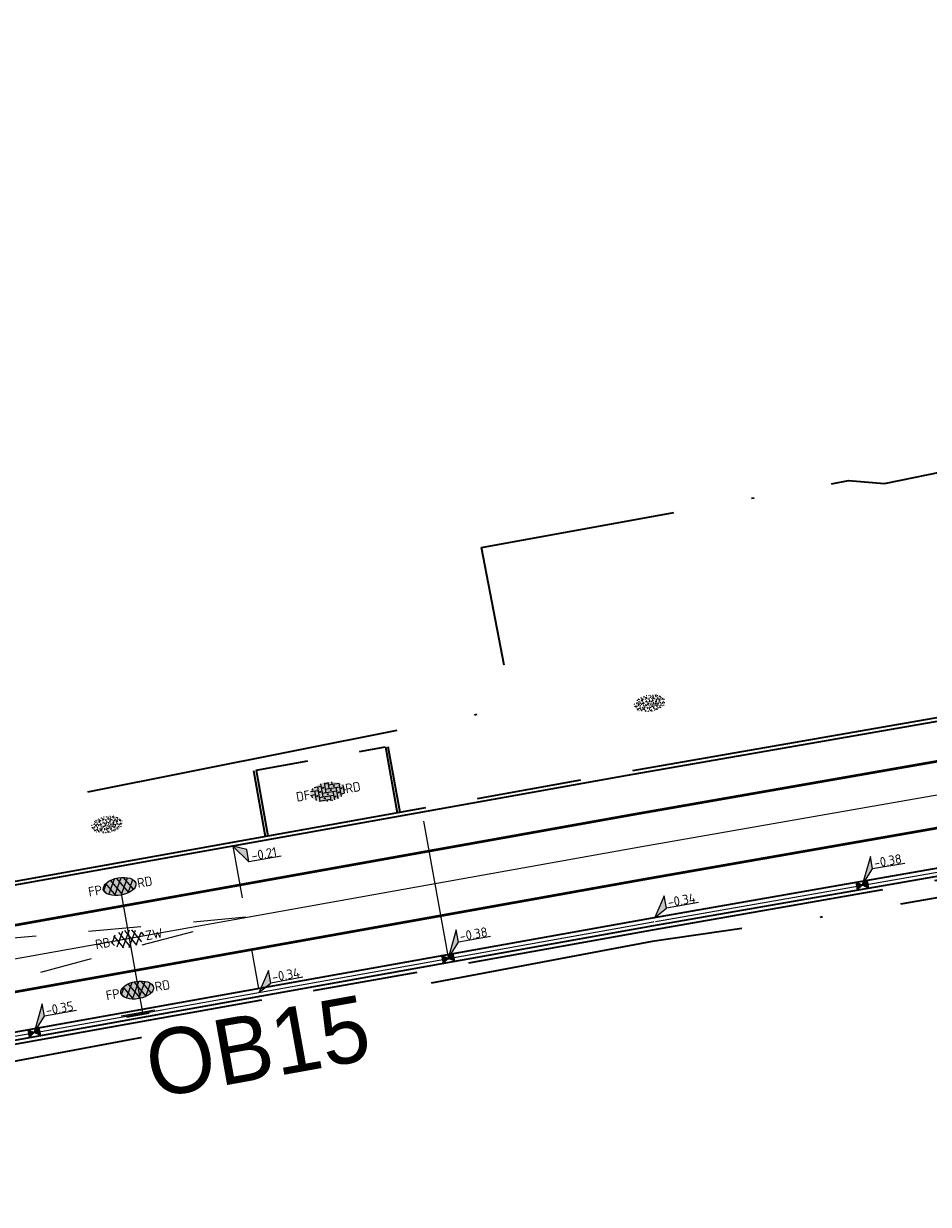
# Model space of a CAD drawing. Header units: metres. Extents: x 0 to 269924, y 0 to 933292.
# Tile 163 of 247: x 134615 to 134649, y 466580 to 466625. Entities that reach past the tile are written whole.
import ezdxf
from ezdxf import colors
from ezdxf.entities.mleader import LeaderData, LeaderLine
from ezdxf.enums import TextEntityAlignment as Align
from ezdxf.math import Vec2, Vec3

# ---------------------------------------------------------------- set-up
doc = ezdxf.new("R2018")
doc.units = ezdxf.units.M
for name, pattern in [('VH-OPSLUITBAND_100X200', [16, 8, -2, 4, -2]), ('VH-OPSLUITBAND_150X250', [24, 16, -2, 4, -2]), ('VW-1-1_STREEP', [2, 1, -1]), ('XX-HIDDEN', [4, 2, -2]), ('XX-PROJECTGRENS', [18, 12, -3, 0, -3])]:
    doc.linetypes.add(name, pattern=pattern)
for name, color, linetype, lineweight, true_color in [('N-WE-GR-GRAS-S', 7, 'Continuous', 18, 0x00a500), ('N-WE-RI-HWA_KOLK-S', 150, 'Continuous', 25, 0x007fff), ('N-WE-VH-HELLINGBAAN-G', 30, 'XX-HIDDEN', 18, 0xff7f00)]:
    doc.layers.add(name, color=color, linetype=linetype, lineweight=lineweight, true_color=true_color)
for name, color, linetype, lineweight in [('N-WE-KG-GRENS_PROJECT-G', 7, 'XX-PROJECTGRENS', 35), ('N-WE-VH-GOOT-S', 170, 'Continuous', 18), ('N-WE-VH-GOOT_STRAATBAKSTEEN-G', 170, 'Continuous', 35), ('N-WE-VH-KANTOPSLUITING-T18', 10, 'Continuous', 18), ('N-WE-VH-KANTOPSLUITING_OPSLUITBAND_100X200-G', 150, 'VH-OPSLUITBAND_100X200', 35), ('N-WE-VH-KANTOPSLUITING_OPSLUITBAND_150X250-G', 150, 'VH-OPSLUITBAND_150X250', 35), ('N-WE-VH-KANTOPSLUITING_VOORKANTBAND-G', 50, 'Continuous', 35), ('N-WE-VH-MATERIAALGRENS-G', 7, 'XX-HIDDEN', 35), ('N-WE-VH-VERHARDING-T18', 10, 'Continuous', 18), ('N-WE-VH-VERHARDING_ASFALT-S', 7, 'Continuous', 18), ('N-WE-VH-VERHARDING_STRAATBAKSTEEN-S', 7, 'Continuous', 18), ('N-WE-VW-MARKERING_LANGS_STREEP_11_010-G', 7, 'VW-1-1_STREEP', 13), ('X-XX-AL-HOOGTELABEL-S', 7, 'Continuous', 25)]:
    doc.layers.add(name, color=color, linetype=linetype, lineweight=lineweight)
doc.layers.add('X-XX-AL-HULPLIJN-G', color=30, linetype='Continuous', lineweight=18, plot=False)
doc.styles.add('NLCS-ISO', font='NLCS-ISO.ttf')
doc.styles.add('NLCS-ISO-M200-T18', font='NLCS-ISO.ttf', dxfattribs={"height": 0.36})
doc.styles.get("Standard").update_dxf_attribs({"font": 'romand.shx'})

# ---------------------------------------------------------------- blocks, each defined once
blk = doc.blocks.new('*U377')
for p, q in [((2.58, 3.67), (0, 0)), ((2.5, 1.27), (2.58, 3.67)), ((0, 0), (2.5, 1.27)), ((8.7, 1.07), (2.5, 1.27))]:
    blk.add_line(p, q)
blk.add_solid([(2.58, 3.67), (0, 0), (2.5, 1.27)])
at = {"style": 'NLCS-ISO'}
blk.add_attdef('...', text='', height=1.8, rotation=358.1378, dxfattribs=at).set_placement((5.59, 0.75), align=Align.BOTTOM_CENTER)
blk = doc.blocks.new('*U378')
for p, q in [((2.42, -1.18), (0, 0)), ((0, 0), (2.35, -3.58)), ((2.35, -3.58), (2.42, -1.18)), ((8.55, -3.78), (2.35, -3.58))]:
    blk.add_line(p, q)
blk.add_solid([(2.42, -1.18), (0, 0), (2.35, -3.58)])
at = {"style": 'NLCS-ISO'}
blk.add_attdef('...', text='', height=1.8, rotation=358.1378, dxfattribs=at).set_placement((5.43, -4.1), align=Align.BOTTOM_CENTER)
blk = doc.blocks.new('SVH-GOOT_SYMBOOL-SO')
at = {"color": 7, "linetype": 'Continuous'}
for p, q in [((0, 2.669), (0, -2.669)), ((0.2, 3.125), (0.2, -3.359)), ((-0.206, 2.137), (-0.206, -2.217))]:
    blk.add_line(p, q, dxfattribs=at)
at = {"style": 'NLCS-ISO'}
blk.add_attdef('MATERIAAL', text='', height=1.8, dxfattribs=at).set_placement((-1.098, 0), align=Align.MIDDLE_RIGHT)
blk.add_attdef('KLEUR', text='', height=1.8, dxfattribs=at).set_placement((1.1, 0), align=Align.MIDDLE_LEFT)
blk = doc.blocks.new('*U141')
at = {"lineweight": 30, "flags": 106}
blk.add_attdef('OB', text='', height=0.36, dxfattribs=at).set_placement((0, 0.1), align=Align.BOTTOM_CENTER)
blk = doc.blocks.new('*U129')
for p, q in [((2.63, 5.01), (0, 0)), ((2.55, 2.62), (2.63, 5.01)), ((0, 0), (2.55, 2.62)), ((8.75, 2.41), (2.55, 2.62))]:
    blk.add_line(p, q)
blk.add_solid([(2.63, 5.01), (0, 0), (2.55, 2.62)])
at = {"style": 'NLCS-ISO'}
blk.add_attdef('...', text='', height=1.8, rotation=358.1378, dxfattribs=at).set_placement((5.63, 2.1), align=Align.BOTTOM_CENTER)
blk = doc.blocks.new('N-SRI-KOLK_STRAAT_450X300-SO')
h = blk.add_hatch(color=256)
h.dxf.hatch_style = 1
h.paths.add_polyline_path([(0, 0), (-1.125, 0.75), (-1.125, -0.75)])
h.paths.add_polyline_path([(1.125, -0.75), (1.125, 0.75), (0, 0)])
for p, q in [((-1.125, -0.75), (1.125, 0.75)), ((1.125, -0.75), (-1.125, 0.75))]:
    blk.add_line(p, q)
at = {"flags": 128}
blk.add_lwpolyline([(-1.125, -0.75), (1.125, -0.75), (1.125, 0.75), (-1.125, 0.75)], close=True, dxfattribs=at)
blk = doc.blocks.new('*U671')
for p, q in [((2.6, 3.66), (0, 0)), ((2.51, 1.26), (2.6, 3.66)), ((0, 0), (2.51, 1.26)), ((8.71, 1.03), (2.51, 1.26))]:
    blk.add_line(p, q)
blk.add_solid([(2.6, 3.66), (0, 0), (2.51, 1.26)])
at = {"style": 'NLCS-ISO'}
blk.add_attdef('...', text='', height=1.8, rotation=357.8737, dxfattribs=at).set_placement((5.59, 0.73), align=Align.BOTTOM_CENTER)
blk = doc.blocks.new('SVH-ASFALT_KL-SO')
at = {"ltscale": 0.1}
for p, q in [((-3.32, -0.4), (-2.47, 1.08)), ((-1.25, -1.65), (-2.73, 0.92)), ((-2.51, -1.23), (-0.92, 1.53)), ((0.09, -1.73), (-1.71, 1.38)), ((-1.45, -1.61), (0.37, 1.54)), ((1.26, -1.54), (-0.53, 1.56)), ((-0.24, -1.74), (1.52, 1.29)), ((2.29, -1.09), (0.8, 1.48)), ((1.15, -1.58), (2.49, 0.75)), ((2.91, 0.06), (2.53, 0.71)), ((-2.96, -0.91), (-3.37, -0.2))]:
    blk.add_line(p, q, dxfattribs=at)
at = {"style": 'NLCS-ISO'}
blk.add_attdef('FUNCTIE_VERHARDING', text='', height=1.8, dxfattribs=at).set_placement((-3.62, -0.09), align=Align.MIDDLE_RIGHT)
blk.add_attdef('KLEUR', text='', height=1.8, dxfattribs=at).set_placement((3.17, -0.09), align=Align.MIDDLE_LEFT)
at = {"style": 'NLCS-ISO', "flags": 1}
blk.add_attdef('FUNCTIE', text='', height=1.8, dxfattribs=at).set_placement((0.12, -3.58), align=Align.MIDDLE_CENTER)
blk = doc.blocks.new('SVH-ASFALT_FP_KL-SO')
at = {"true_color": 0xa50000}
h = blk.add_hatch(color=14, dxfattribs=at)
h.dxf.hatch_style = 1
edge = h.paths.add_edge_path()
edge.add_ellipse((0, 0), major_axis=(0.631, 0), ratio=0.525613, start_angle=0, end_angle=360)
at = {"ltscale": 0.1}
for p, q in [((-0.619, -0.063), (-0.448, 0.233)), ((-0.204, -0.314), (-0.501, 0.201)), ((-0.457, -0.228), (-0.139, 0.323)), ((0.063, -0.33), (-0.296, 0.292)), ((-0.244, -0.305), (0.12, 0.325)), ((0.298, -0.292), (-0.061, 0.33)), ((-0.002, -0.331), (0.349, 0.276)), ((0.503, -0.2), (0.206, 0.313)), ((0.275, -0.298), (0.544, 0.168)), ((0.628, 0.028), (0.552, 0.16)), ((-0.547, -0.165), (-0.629, -0.023))]:
    blk.add_line(p, q, dxfattribs=at)
at = {"layer": 'X-XX-AL-HULPLIJN-G'}
blk.add_ellipse((0, 0), major_axis=(0.631, 0), ratio=0.525613, dxfattribs=at)
at = {"style": 'NLCS-ISO'}
blk.add_attdef('RB', text='', height=0.36, dxfattribs=at).set_placement((-0.679, 0), align=Align.MIDDLE_RIGHT)
blk.add_attdef('RD', text='', height=0.36, dxfattribs=at).set_placement((0.679, 0), align=Align.MIDDLE_LEFT)
blk = doc.blocks.new('SVH-SBS_DIKFORMAAT_ELLEBOOG_KL-SO')
h = blk.add_hatch(color=254)
edge = h.paths.add_edge_path()
edge.add_ellipse((1.09, 0.12), major_axis=(3.39, 0), ratio=0.533267, start_angle=0, end_angle=360)
for p, q in [((-2.3, 0), (-1.38, 0)), ((-2.13, 0.69), (-0.69, 0.69)), ((-1.38, 0.69), (-1.38, -1.12)), ((-1.35, 1.38), (0, 1.38)), ((-0.69, 1.38), (-0.69, -1.38)), ((0, 1.84), (0, -0.69)), ((0, 0), (2.76, 0)), ((0.69, 1.92), (0.69, 0)), ((0.69, 0.69), (3.45, 0.69)), ((1.38, 1.93), (1.38, 0.69)), ((1.38, 1.38), (3.54, 1.38)), ((2.07, 1.86), (2.07, 1.38)), ((2.76, 0.69), (2.76, -1.45)), ((3.45, 1.38), (3.45, -1.18)), ((4.14, 0.92), (4.14, -0.67)), ((4.14, 0), (4.48, 0)), ((-2.07, 0), (-2.07, -0.54)), ((-0.8, -1.38), (1.38, -1.38)), ((-0.69, -0.69), (2.07, -0.69)), ((0.69, -1.38), (0.69, -1.67)), ((1.38, -0.69), (1.38, -1.68)), ((2.07, 0), (2.07, -1.61)), ((2.76, -1.38), (2.98, -1.38)), ((3.45, -0.69), (4.12, -0.69))]:
    blk.add_line(p, q)
for centre in [(-0.35, 0.34), (0.34, 1.03), (1.03, 1.72), (1.72, 0.34), (2.41, 1.03), (3.79, 0.34), (-1.04, -0.35), (0.34, -1.04), (1.03, -0.35), (2.41, -1.04), (3.11, -0.35)]:
    blk.add_circle(centre, 0.0881)
for centre, start, end in [((-1.73, 1.03), 158.9124, 101.1902), ((1.72, -1.73), 59.0911, 132.3433)]:
    blk.add_arc(centre, 0.0881, start, end)
at = {"style": 'NLCS-ISO'}
blk.add_attdef('FORMAAT', text='', height=1.8, dxfattribs=at).set_placement((-2.3, 0.12), align=Align.MIDDLE_RIGHT)
blk.add_attdef('KLEUR', text='', height=1.8, dxfattribs=at).set_placement((4.49, 0.12), align=Align.MIDDLE_LEFT)
at = {"style": 'NLCS-ISO', "flags": 1}
blk.add_attdef('FUNCTIE', text='', height=1.8, dxfattribs=at).set_placement((0.12, -3.58), align=Align.MIDDLE_CENTER)
blk = doc.blocks.new('SGR-GRAS_01-SO')
at = {"ltscale": 0.1}
for p, q in [((-1.96, -0.07), (-1.98, 0)), ((-1.93, 0.19), (-1.93, 0.24)), ((-1.89, 0.24), (-1.92, 0.25)), ((-1.67, 0.02), (-1.6, 0.04)), ((-1.6, 0.24), (-1.65, 0.29)), ((-1.53, 0.32), (-1.6, 0.35)), ((-1.45, 0.64), (-1.52, 0.66)), ((-1.52, 0.19), (-1.44, 0.19)), ((-1.47, 0.58), (-1.48, 0.65)), ((-1.43, 0.48), (-1.35, 0.5)), ((-1.36, 0.21), (-1.43, 0.23)), ((-1.42, 0.13), (-1.36, 0.17)), ((-1.38, 0.11), (-1.32, 0.16)), ((-1.37, 0.01), (-1.38, 0.08)), ((-1.33, 0.11), (-1.33, 0.19)), ((-1.3, 0.76), (-1.32, 0.77)), ((-1.28, 0.68), (-1.28, 0.76)), ((-1.17, 0.39), (-1.23, 0.43)), ((-1.17, 0.24), (-1.22, 0.29)), ((-1.15, 0.65), (-1.21, 0.7)), ((-1.11, 0.17), (-1.04, 0.19)), ((-1.03, 0.03), (-1.1, 0.07)), ((-0.94, 0.84), (-1, 0.88)), ((-0.97, 0.51), (-0.92, 0.57)), ((-0.89, 0.5), (-0.97, 0.52)), ((-0.94, 0.19), (-0.87, 0.19)), ((-0.92, 0.42), (-0.86, 0.46)), ((-0.89, 0.81), (-0.82, 0.81)), ((-0.87, 0.66), (-0.89, 0.73)), ((-0.8, 0.06), (-0.88, 0.08)), ((-0.87, 0.62), (-0.8, 0.64)), ((-0.8, 0.47), (-0.87, 0.51)), ((-0.75, 0.24), (-0.8, 0.29)), ((-0.77, 0.09), (-0.79, 0.16)), ((-0.73, 0.65), (-0.78, 0.7)), ((-0.74, 0.03), (-0.73, 0.11)), ((-0.67, 0.11), (-0.73, 0.14)), ((-0.69, 0.61), (-0.68, 0.68)), ((-0.58, 0.92), (-0.64, 0.96)), ((-0.56, 0.92), (-0.51, 0.97)), ((-0.56, 0.32), (-0.48, 0.34)), ((-0.44, 0.55), (-0.51, 0.59)), ((-0.43, 0.78), (-0.5, 0.8)), ((-0.42, 0.71), (-0.36, 0.74)), ((-0.34, 0.35), (-0.41, 0.37)), ((-0.32, 0.24), (-0.38, 0.29)), ((-0.31, 0.19), (-0.37, 0.22)), ((-0.37, 0.19), (-0.29, 0.19)), ((-0.31, 0.65), (-0.36, 0.7)), ((-0.32, 0.81), (-0.24, 0.81)), ((-0.32, 0.77), (-0.24, 0.79)), ((-0.28, 0.73), (-0.29, 0.81)), ((-0.21, 1), (-0.27, 1.03)), ((-0.24, 0.02), (-0.17, 0.04)), ((-0.18, 0.17), (-0.19, 0.24)), ((-0.08, 0.63), (-0.14, 0.67)), ((-0.14, -0.04), (-0.14, 0.03)), ((-0.09, 0.53), (-0.09, 0.6)), ((-0.08, 0.16), (-0.03, 0.21)), ((-0.07, 0.19), (0, 0.23)), ((0.06, 0.27), (-0.01, 0.3)), ((0, 0.47), (0.07, 0.49)), ((0.1, 0.24), (0.05, 0.29)), ((0.13, 0.64), (0.06, 0.66)), ((0.07, 0.99), (0.14, 1.03)), ((0.12, 0.65), (0.07, 0.7)), ((0.22, 0.2), (0.15, 0.22)), ((0.21, 0.19), (0.28, 0.19)), ((0.29, 0.71), (0.22, 0.75)), ((0.24, 0.92), (0.31, 0.94)), ((0.26, 0.81), (0.33, 0.81)), ((0.32, 0.81), (0.3, 0.89)), ((0.31, 0.17), (0.39, 0.19)), ((0.32, 0.57), (0.38, 0.62)), ((0.42, 0.34), (0.36, 0.38)), ((0.42, 0.25), (0.4, 0.32)), ((0.43, 0.48), (0.49, 0.51)), ((0.53, 0.24), (0.47, 0.29)), ((0.54, 0.65), (0.49, 0.7)), ((0.56, -0.02), (0.49, 0.02)), ((0.5, 0.45), (0.51, 0.53)), ((0.59, 0.93), (0.52, 0.94)), ((0.55, 0.62), (0.63, 0.64)), ((0.65, 0.79), (0.58, 0.83)), ((0.68, 0.49), (0.61, 0.51)), ((0.77, 0.05), (0.7, 0.07)), ((0.78, 0.42), (0.72, 0.46)), ((0.78, 0.19), (0.86, 0.19)), ((0.83, 0.81), (0.91, 0.81)), ((0.92, 0.06), (0.85, 0.09)), ((0.87, 0.31), (0.94, 0.33)), ((0.95, 0.24), (0.9, 0.29)), ((0.91, 0.89), (0.91, 0.92)), ((0.97, 0.65), (0.91, 0.7)), ((0.93, 0.76), (0.99, 0.8)), ((1.01, 0.87), (0.95, 0.91)), ((1.01, 0.33), (1, 0.4)), ((1.15, 0.78), (1.08, 0.8)), ((1.15, 0.5), (1.08, 0.54)), ((1.1, 0.38), (1.1, 0.45)), ((1.11, 0.77), (1.18, 0.79)), ((1.24, 0.34), (1.17, 0.36)), ((1.18, 0.01), (1.26, 0.03)), ((1.21, 0.21), (1.26, 0.26)), ((1.28, 0.14), (1.22, 0.17)), ((1.28, 0.25), (1.35, 0.29)), ((1.37, 0.24), (1.32, 0.29)), ((1.39, 0.65), (1.34, 0.7)), ((1.36, 0.19), (1.43, 0.19)), ((1.42, 0.46), (1.5, 0.48)), ((1.51, 0.58), (1.44, 0.62)), ((1.64, 0.21), (1.58, 0.25)), ((1.61, 0.41), (1.59, 0.48)), ((1.69, 0.3), (1.7, 0.37)), ((1.79, 0.19), (1.72, 0.21)), ((1.74, 0.16), (1.81, 0.18)), ((1.8, 0.24), (1.75, 0.29)), ((1.93, 0.19), (1.95, 0.19)), ((-1.92, -0.16), (-1.85, -0.12)), ((-1.82, -0.08), (-1.9, -0.06)), ((-1.76, -0.13), (-1.82, -0.09)), ((-1.78, -0.3), (-1.73, -0.25)), ((-1.62, -0.5), (-1.69, -0.46)), ((-1.63, -0.57), (-1.68, -0.52)), ((-1.61, -0.17), (-1.67, -0.11)), ((-1.57, -0.44), (-1.49, -0.44)), ((-1.54, -0.66), (-1.5, -0.64)), ((-1.4, -0.05), (-1.46, -0.01)), ((-1.38, -0.46), (-1.38, -0.39)), ((-1.35, -0.28), (-1.28, -0.26)), ((-1.27, -0.23), (-1.34, -0.21)), ((-1.26, -0.42), (-1.33, -0.38)), ((-1.27, -0.56), (-1.28, -0.48)), ((-1.21, -0.57), (-1.26, -0.52)), ((-1.18, -0.67), (-1.25, -0.65)), ((-1.19, -0.17), (-1.24, -0.11)), ((-1.13, -0.78), (-1.19, -0.75)), ((-1.06, -0.39), (-1, -0.35)), ((-1.04, -0.58), (-0.97, -0.57)), ((-0.99, -0.44), (-0.92, -0.44)), ((-0.9, -0.34), (-0.96, -0.3)), ((-0.9, -0.65), (-0.84, -0.6)), ((-0.84, -0.94), (-0.85, -0.93)), ((-0.78, -0.57), (-0.84, -0.52)), ((-0.76, -0.7), (-0.83, -0.67)), ((-0.76, -0.17), (-0.82, -0.11)), ((-0.8, -0.13), (-0.73, -0.11)), ((-0.71, -0.38), (-0.79, -0.36)), ((-0.79, -0.54), (-0.78, -0.46)), ((-0.72, -0.89), (-0.65, -0.87)), ((-0.71, -0.9), (-0.64, -0.86)), ((-0.62, -0.82), (-0.7, -0.8)), ((-0.67, -0.48), (-0.69, -0.4)), ((-0.53, -0.26), (-0.6, -0.22)), ((-0.58, -0.99), (-0.59, -0.97)), ((-0.57, -0.1), (-0.5, -0.06)), ((-0.49, -0.25), (-0.44, -0.19)), ((-0.48, -0.44), (-0.41, -0.42)), ((-0.4, -0.63), (-0.46, -0.59)), ((-0.38, -0.98), (-0.43, -0.93)), ((-0.42, -0.44), (-0.34, -0.44)), ((-0.36, -0.57), (-0.41, -0.52)), ((-0.34, -0.17), (-0.39, -0.11)), ((-0.26, -0.99), (-0.33, -0.95)), ((-0.25, -0.09), (-0.32, -0.07)), ((-0.17, -0.18), (-0.24, -0.14)), ((-0.16, -0.53), (-0.23, -0.51)), ((-0.21, -0.61), (-0.15, -0.58)), ((-0.19, -0.62), (-0.19, -0.54)), ((-0.17, -0.74), (-0.1, -0.72)), ((-0.07, -0.97), (-0.14, -0.95)), ((-0.04, -0.55), (-0.1, -0.51)), ((-0.08, -0.4), (-0.09, -0.32)), ((-0.01, -1.01), (0.04, -0.95)), ((0.05, -0.98), (0, -0.93)), ((0.07, -0.57), (0.01, -0.52)), ((0.02, -0.96), (0.01, -0.89)), ((0.08, -0.17), (0.03, -0.11)), ((0.1, -0.91), (0.03, -0.88)), ((0.07, -0.29), (0.14, -0.27)), ((0.19, -0.1), (0.13, -0.06)), ((0.16, -0.44), (0.23, -0.44)), ((0.17, -1.04), (0.22, -1.02)), ((0.31, -0.24), (0.24, -0.22)), ((0.33, -0.47), (0.26, -0.43)), ((0.29, -0.33), (0.35, -0.29)), ((0.4, -0.68), (0.32, -0.66)), ((0.39, -0.6), (0.45, -0.55)), ((0.39, -0.59), (0.46, -0.57)), ((0.4, -0.69), (0.41, -0.62)), ((0.46, -0.83), (0.4, -0.8)), ((0.47, -0.98), (0.42, -0.93)), ((0.49, -0.57), (0.44, -0.52)), ((0.45, -0.12), (0.46, -0.05)), ((0.51, -0.17), (0.45, -0.11)), ((0.52, -0.32), (0.5, -0.24)), ((0.62, -0.88), (0.6, -0.81)), ((0.63, -0.14), (0.7, -0.12)), ((0.69, -0.39), (0.62, -0.35)), ((0.64, -0.84), (0.71, -0.81)), ((0.7, -0.89), (0.77, -0.88)), ((0.73, -0.44), (0.81, -0.44)), ((0.82, -0.76), (0.76, -0.72)), ((0.78, -0.04), (0.85, 0)), ((0.86, -0.39), (0.79, -0.37)), ((0.8, -0.19), (0.85, -0.14)), ((0.86, -0.94), (0.84, -0.93)), ((0.91, -0.57), (0.86, -0.52)), ((0.93, -0.17), (0.88, -0.11)), ((0.95, -0.83), (0.88, -0.81)), ((0.94, -0.44), (1.01, -0.42)), ((1.05, -0.31), (0.99, -0.27)), ((1, -0.77), (1, -0.7)), ((1.05, -0.2), (1.05, -0.12)), ((1.11, -0.24), (1.1, -0.16)), ((1.19, -0.68), (1.12, -0.64)), ((1.14, -0.56), (1.21, -0.52)), ((1.21, -0.8), (1.2, -0.73)), ((1.33, -0.1), (1.26, -0.08)), ((1.26, -0.75), (1.33, -0.73)), ((1.34, -0.57), (1.29, -0.52)), ((1.36, -0.17), (1.3, -0.11)), ((1.31, -0.44), (1.38, -0.44)), ((1.42, -0.23), (1.35, -0.19)), ((1.42, -0.54), (1.35, -0.52)), ((1.55, -0.6), (1.49, -0.56)), ((1.5, -0.29), (1.57, -0.27)), ((1.64, -0.27), (1.65, -0.2)), ((1.64, -0.27), (1.7, -0.23)), ((1.68, -0.55), (1.74, -0.5)), ((1.71, -0.16), (1.69, -0.09)), ((1.78, -0.15), (1.71, -0.11)), ((1.71, -0.52), (1.71, -0.52)), ((1.78, -0.17), (1.73, -0.11)), ((1.88, -0.25), (1.81, -0.23))]:
    blk.add_line(p, q, dxfattribs=at)
at = {"ltscale": 0.1, "style": 'NLCS-ISO'}
blk.add_attdef('TYPE', text='', height=0.5, dxfattribs=at).set_placement((3.47, -0.02), align=Align.MIDDLE_CENTER)

msp = doc.modelspace()

# ---------------------------------------------------------------- linework, layer by layer
at = {"layer": 'N-WE-KG-GRENS_PROJECT-G', "flags": 128}
msp.add_lwpolyline([(133942.152, 466524.013), (133955.533, 466522.507), (133956.145, 466521.626), (133962.811, 466521.355), (133963.543, 466522.67), (133965.054, 466522.563), (133965.551, 466521.193), (133981.5, 466520.334), (133981.565, 466520.896), (133982.028, 466520.86), (133994.134, 466520.33), (133994.151, 466519.671), (134009.067, 466519.478), (134013.911, 466519.512), (134027.732, 466519.636), (134028.693, 466519.554), (134034.796, 466519.611), (134050.86, 466519.659), (134068.501, 466520.152), (134071.254, 466520.237), (134077.26, 466520.692), (134094.041, 466522.635), (134101.385, 466523.282), (134101.428, 466523.91), (134128.995, 466527.092), (134141.938, 466528.627), (134148.421, 466529.392), (134148.476, 466529.087), (134157.108, 466530.24), (134157.762, 466530.339), (134157.953, 466529.076), (134163.706, 466529.946), (134172.69, 466531.055), (134201.838, 466535.069), (134202.197, 466534.878), (134203.304, 466535.042), (134208.161, 466535.722), (134214.682, 466536.673), (134215.15, 466536.846), (134235.766, 466539.754), (134239.587, 466540.449), (134251.117, 466542.218), (134251.536, 466542.09), (134264.479, 466543.833), (134264.487, 466544.317), (134273.56, 466545.641), (134273.608, 466545.287), (134285.679, 466546.863), (134299.118, 466548.971), (134309.192, 466550.345), (134329.805, 466553.659), (134341.526, 466555.206), (134346.97, 466556.112), (134351.977, 466556.025), (134358.949, 466556.887), (134359.186, 466557.313), (134365.426, 466557.917), (134389.225, 466560.758), (134395.395, 466561.519), (134400.633, 466562.019), (134418.638, 466563.907), (134426.404, 466566.343), (134432.472, 466567.14), (134437.532, 466567.422), (134444.848, 466568.25), (134448.277, 466568.388), (134484.594, 466572.762), (134486.539, 466572.966), (134490.599, 466573.546), (134498.499, 466574.536), (134514.318, 466576.701), (134542.397, 466581.367), (134546.702, 466582.122), (134551.593, 466582.441), (134551.871, 466583.179), (134557.906, 466584.406), (134558.276, 466584.115), (134567.36, 466586.004), (134582.717, 466588.715), (134583.108, 466588.972), (134590.444, 466590.398), (134630.038, 466598.271), (134633.264, 466598.923), (134632.087, 466604.993), (134646.051, 466607.537), (134647.414, 466607.429), (134666.972, 466611.405), (134675.342, 466617.463), (134674.819, 466607.593), (134696.995, 466610.537), (134702.172, 466611.327), (134706.525, 466612.071), (134709.085, 466612.323), (134712.087, 466612.776), (134715, 466613.203), (134716.349, 466613.229), (134723.364, 466613.968), (134738.981, 466616.639), (134746.062, 466617.28), (134746.09, 466616.641), (134760.121, 466618.861), (134759.993, 466619.829), (134768.446, 466621.137), (134784.615, 466623.738), (134787.541, 466625.072), (134796.772, 466626.479), (134796.899, 466625.715), (134813.878, 466628.545), (134820.226, 466629.584), (134847.68, 466634.234), (134881.79, 466639.204), (134881.926, 466639.532), (134884.43, 466640.009), (134893.797, 466641.711), (134903.085, 466643.328), (134904.138, 466643.527), (134920.265, 466646.374), (134921.332, 466646.578), (134937.367, 466649.518), (134938.501, 466649.708), (134961.555, 466654.096), (134967.764, 466655.262), (134974.722, 466656.563), (134984.23, 466658.491), (134992.023, 466659.998), (134995.809, 466660.766), (135000.442, 466661.693), (135009.695, 466663.648), (135010.659, 466663.869), (135018.832, 466665.618), (135021.92, 466666.314), (135034.093, 466668.943), (135034.161, 466668.769), (135043.8, 466670.832), (135059.084, 466674.02), (135068.771, 466676.078), (135083.089, 466679.034), (135091.902, 466680.993), (135097.488, 466682.166), (135104.831, 466683.651), (135116.534, 466686.231), (135119.892, 466686.792), (135126.3, 466688.013), (135127.347, 466688.196), (135130.448, 466688.891), (135135.602, 466689.887), (135140.19, 466691.518), (135166.592, 466696.94), (135182.368, 466700.724), (135201.902, 466704.748), (135203.941, 466705.082), (135209.867, 466705.957), (135217.801, 466707.782), (135228.821, 466709.933), (135242.391, 466712.598), (135277.698, 466719.723), (135279.457, 466720.111), (135279.55, 466721.578), (135288.178, 466723.073), (135350.963, 466735.305), (135501.986, 466763.685), (135501.162, 466761.839), (135525.132, 466766.833), (135533.639, 466768.672), (135569.042, 466775.188), (135582.767, 466777.378), (135584.022, 466777.634), (135585.675, 466776.264, 0.01918), (135652.451, 466792.01), (135652.891, 466793.457), (135660.981, 466795.919), (135661.574, 466796.074), (135664.481, 466796.836), (135665.946, 466796.651), (135673.558, 466799.328), (135680.977, 466801.739), (135687.276, 466804.201), (135692.547, 466806.295), (135705.432, 466809.743), (135712.094, 466810.706), (135728.145, 466817.035), (135760.285, 466825.832), (135773.458, 466829.179), (135789.116, 466834.08), (135813.029, 466842.892), (135823.352, 466846.718), (135839.426, 466852.91), (135860.96, 466860.89), (135867.928, 466863.26), (135895.199, 466872.784), (135899.312, 466861.8), (135873.359, 466852.082), (135873.188, 466848.843), (135867.814, 466846.669), (135856.104, 466842.036), (135847.253, 466838.505), (135830.033, 466832.514), (135818.854, 466828.652), (135812.865, 466826.949), (135808.959, 466825.804), (135805.053, 466824.658), (135770.731, 466814.307), (135766.971, 466812.016), (135761.879, 466808.079), (135757.591, 466807.133), (135743.839, 466803.566), (135724.075, 466798.35), (135721.275, 466798.229), (135720.422, 466801.401), (135715.133, 466799.834), (135698.553, 466794.754), (135698.279, 466793.693), (135686.038, 466790.352), (135686.038, 466789.248), (135686.038, 466787.562), (135681.985, 466786.092), (135677.719, 466785.319), (135623.458, 466770.711), (135607.41, 466767.662), (135584.355, 466763.142), (135577.091, 466761.475), (135570.47, 466760.803), (135524.714, 466753.103), (135522.642, 466752.878), (135515.666, 466751.661), (135498.388, 466748.218), (135460.498, 466741.759), (135438.515, 466737.953), (135402.134, 466731.048), (135401.842, 466732.671), (135396.111, 466731.637), (135390.927, 466730.659), (135374.008, 466727.423), (135342.463, 466720.896), (135337.831, 466720.249), (135332.781, 466719.412), (135316.41, 466716.549), (135312.764, 466716.512), (135301.04, 466714.003), (135296.667, 466713.077), (135288.078, 466711.338), (135288.031, 466710.414), (135288.066, 466708.643), (135283.612, 466707.738), (135244.114, 466700.084), (135242.59, 466702.114), (135218.779, 466697.088), (135216.4, 466696.736), (135207.126, 466694.996), (135197.842, 466693.22), (135196.987, 466690.777), (135188.214, 466689.009), (135186.218, 466690.919), (135157.953, 466685.339), (135157.545, 466682.623), (135152.388, 466681.564), (135151.517, 466683.806), (135135.729, 466680.62), (135134.464, 466677.149), (135128.184, 466675.854), (135125.788, 466678.571), (135109.606, 466675.114), (135107.871, 466673.543), (135107.871, 466672.134), (135099.469, 466670.442), (135080.265, 466666.625), (135079.406, 466666.151), (135069.61, 466664.202), (135057.638, 466661.759), (135035.803, 466657.155), (135033.723, 466658.689), (135013.618, 466654.679), (135014.198, 466652.086), (135012.612, 466651.731), (135012.176, 466654.16), (134999.525, 466651.581), (134981.058, 466648.065), (134978.74, 466647.609), (134978.586, 466647.723), (134973.29, 466646.777), (134967.912, 466645.754), (134966.071, 466645.409), (134952.75, 466642.776), (134952.592, 466643.577), (134951.246, 466643.315), (134944.955, 466642.097), (134940.872, 466641.345), (134939.907, 466640.789), (134925.329, 466637.906), (134925.171, 466637.877), (134925.333, 466636.966), (134925.553, 466635.733), (134922.159, 466635.157), (134921.983, 466636.201), (134920.712, 466635.973), (134906.644, 466633.431), (134906.509, 466633.768), (134899.927, 466632.517), (134896.041, 466630.574), (134862.297, 466626.202), (134861.423, 466623.924), (134854.723, 466622.819), (134853.222, 466624.597), (134834.721, 466621.381), (134818.755, 466618.638), (134803.128, 466616.182), (134801.097, 466614.744), (134787.48, 466613.242), (134768.983, 466610.888), (134755.14, 466609.258), (134754.957, 466609.237), (134754.786, 466610.217), (134731.872, 466606.359), (134713.4, 466603.055), (134699.607, 466600.717), (134685.428, 466598.156), (134675.878, 466596.194), (134672.276, 466595.656), (134668.91, 466595.016), (134645.926, 466591.058), (134638.577, 466590.001), (134611.474, 466584.899), (134601.717, 466583.131), (134600.6, 466582.901), (134592.762, 466581.44), (134575.118, 466578.109), (134569.726, 466577.127), (134558.057, 466574.923), (134547.369, 466573.132), (134538.23, 466571.522), (134531.355, 466570.551), (134524.272, 466569.346), (134519.026, 466568.326), (134515.39, 466567.719), (134505.384, 466563.341), (134500.986, 466562.643), (134495.881, 466561.909), (134495.823, 466562.312), (134492.204, 466563.642), (134484.398, 466562.518), (134478.905, 466561.786), (134469.843, 466560.533), (134464.536, 466559.742), (134456.919, 466558.745), (134448.033, 466557.687), (134433.208, 466556.61), (134412.104, 466554.577), (134407.553, 466554.101), (134387.467, 466551.741), (134381.785, 466550.955), (134364.962, 466548.659), (134360.191, 466548.481), (134354.944, 466547.628), (134324.113, 466542.837), (134319.685, 466541.923), (134312.466, 466540.844), (134307.061, 466539.9), (134305.527, 466540.739), (134283.993, 466537.831), (134278.004, 466536.268), (134260.392, 466533.941), (134253.899, 466532.65), (134244.867, 466531.618), (134227.961, 466528.835), (134196.876, 466524.748), (134191.294, 466524.652), (134189.441, 466519.487), (134180.543, 466523.251), (134138.079, 466517.961), (134135.279, 466517.668), (134120.646, 466515.791), (134115.858, 466514.998), (134094.415, 466512.788), (134094.483, 466512.133), (134077.905, 466510.692), (134056.132, 466509.19), (134043.898, 466509.02), (134033.049, 466509.242), (134023.923, 466509.529), (134011.048, 466510.262), (134011.12, 466510.989), (133978.031, 466511.971), (133977.492, 466511.386), (133976.525, 466511.415), (133970.93, 466511.61), (133940.859, 466512.853), (133936.339, 466513.04), (133926.354, 466513.566), (133918.767, 466513.929), (133914.845, 466514.016), (133909.555, 466514.279), (133907.78, 466514.373), (133898.183, 466514.701), (133889.291, 466514.99), (133877.411, 466515.387), (133865.169, 466516.189), (133858.598, 466516.511), (133853.557, 466516.784), (133840.824, 466517.534), (133833.647, 466517.757), (133833.706, 466517.421), (133832.853, 466517.458), (133826.979, 466517.575), (133808.076, 466518.296), (133803.308, 466518.179), (133802.56, 466518.555), (133780.072, 466520.153), (133779.6, 466519.291), (133774.066, 466519.538), (133773.735, 466520.559), (133740.527, 466522.642), (133713.376, 466524.159), (133705.703, 466524.636), (133705.709, 466526.266), (133685.059, 466527.583), (133660.563, 466529.253), (133639.129, 466529.346), (133622.453, 466530.286), (133616.388, 466530.543), (133614.494, 466530.624), (133604.393, 466531.597), (133597.464, 466531.465), (133574.3, 466531.955), (133566.695, 466531.543), (133561.32, 466531.616), (133554.142, 466531.627), (133545.309, 466531.719), (133535.509, 466531.795), (133530.483, 466531.897), (133499.098, 466532.845), (133498.91, 466530.624), (133497.604, 466522.359), (133448.566, 466524.379), (133448.421, 466522.59), (133414.567, 466524.034), (133414.497, 466533.241), (133401.904, 466533.723), (133353.812, 466535.745), (133352.26, 466536.139), (133333.107, 466536.524), (133333.343, 466545.829), (133369.152, 466544.714), (133381.325, 466544.396), (133400.699, 466543.637), (133404.005, 466543.551), (133435.456, 466542.61), (133435.456, 466542.277), (133451.526, 466541.628), (133467.883, 466541.235), (133477.659, 466542.034), (133509.103, 466541.442), (133515.138, 466541.284), (133519.939, 466540.992), (133525.525, 466540.798), (133532.518, 466540.097), (133548.147, 466539.778), (133548.297, 466540.601), (133555.22, 466540.722), (133564.265, 466540.558), (133565.06, 466540.188), (133570.074, 466540.025), (133574.07, 466539.875), (133576.623, 466539.795), (133577.163, 466540.007), (133601.21, 466539.677), (133602.809, 466541.635), (133610.483, 466541.448), (133611.878, 466539.353), (133618.8, 466539.154), (133622.331, 466538.943), (133622.362, 466539.485), (133627.247, 466539.274), (133627.305, 466538.709), (133642.487, 466537.733), (133654.92, 466537.235), (133674.71, 466536.649), (133674.766, 466536.962), (133682.638, 466536.639), (133685.084, 466535.631), (133701.924, 466534.36), (133703.6, 466534.856), (133708.504, 466534.396), (133731.895, 466532.391), (133737.992, 466531.942), (133749.854, 466530.901), (133752.15, 466530.77), (133756.921, 466530.655), (133767.535, 466530.109), (133779.853, 466530.016), (133787.77, 466529.934), (133810.905, 466528.967), (133832.384, 466528.238), (133837.192, 466527.837), (133897.841, 466525.036)], format="xyb", close=True, dxfattribs=at)
at = {"layer": 'N-WE-VH-GOOT_STRAATBAKSTEEN-G'}
msp.add_lwpolyline([(134357.852, 466549.495), (134370.346, 466550.938), (134396.651, 466554.098), (134410.847, 466555.614), (134423.632, 466556.946), (134434.654, 466558.051), (134460.746, 466560.816), (134480.43, 466563.319), (134486.789, 466564.194), (134497.026, 466565.857), (134611.249, 466586.003), (134638.592, 466590.9), (134674.683, 466597.217), (134713.471, 466604.18), (134725.086, 466606.188), (134795.017, 466617.741), (134824.08, 466622.978), (134840.473, 466625.76)], dxfattribs=at)
at = {"layer": 'N-WE-VH-HELLINGBAAN-G'}
for points in [[(134622.632, 466593.629), (134623.602, 466588.215)], [(134592.134, 466582.632), (134623.117, 466590.922), (134591.17, 466588.047)]]:
    msp.add_lwpolyline(points, dxfattribs=at)
at = {"layer": 'N-WE-VH-KANTOPSLUITING_OPSLUITBAND_100X200-G', "elevation": -0.252}
for points in [[(134628.529, 466597.422), (134628.977, 466594.918)], [(134623.41, 466596.506), (134623.859, 466594.001)]]:
    msp.add_lwpolyline(points, dxfattribs=at)
at = {"layer": 'N-WE-VH-KANTOPSLUITING_OPSLUITBAND_150X250-G', "flags": 128}
for points in [[(134513.437, 466568.295), (134611.328, 466585.56), (134638.67, 466590.457), (134674.762, 466596.774), (134713.549, 466603.737), (134725.161, 466605.744), (134795.094, 466617.298), (134824.157, 466622.535), (134828.101, 466623.204)], [(134496.042, 466571.421), (134610.261, 466591.566), (134637.606, 466596.464), (134673.697, 466602.78), (134683.041, 466604.458)]]:
    msp.add_lwpolyline(points, dxfattribs=at)
at = {"layer": 'N-WE-VH-KANTOPSLUITING_VOORKANTBAND-G', "flags": 128}
for points in [[(133803.121, 466520.885, 0.00434), (133941.56, 466514.808, 0.02139), (134085.345, 466513.838, 0.018725), (134137.927, 466519.147, 0.0074), (134227.492, 466531.166), (134342.26, 466547.251), (134357.844, 466549.192), (134370.381, 466550.64), (134396.685, 466553.8), (134410.879, 466555.316), (134423.662, 466556.648), (134434.337, 466557.718), (134443.187, 466558.654), (134460.781, 466560.518), (134480.47, 466563.022), (134486.834, 466563.897), (134497.076, 466565.562), (134611.302, 466585.708), (134638.644, 466590.605), (134674.736, 466596.922), (134713.523, 466603.885), (134725.136, 466605.892), (134795.068, 466617.445), (134824.131, 466622.682)], [(134683.128, 466604.321), (134673.723, 466602.633), (134637.633, 466596.316), (134610.287, 466591.418), (134496.107, 466571.28), (134485.974, 466569.633), (134479.709, 466568.772), (134476.477, 466568.361), (134460.109, 466566.28), (134456.131, 466565.858), (134444.999, 466564.678), (134435.552, 466563.677), (134434.09, 466563.522), (134423.072, 466562.418), (134410.27, 466561.084), (134396.031, 466559.563), (134369.703, 466556.401), (134357.153, 466554.951), (134341.499, 466553.001), (134226.661, 466536.907, -0.007407), (134137.185, 466524.9, -0.018717), (134085.057, 466519.632, -0.021385), (133941.805, 466520.603, -0.002476), (133862.862, 466523.773)]]:
    msp.add_lwpolyline(points, format="xyb", dxfattribs=at)
at = {"layer": 'N-WE-VH-KANTOPSLUITING_VOORKANTBAND-G', "elevation": -0.252, "flags": 128}
for points in [[(134628.43, 466597.405), (134628.879, 466594.9)], [(134623.509, 466596.523), (134623.957, 466594.019)]]:
    msp.add_lwpolyline(points, dxfattribs=at)
at = {"layer": 'N-WE-VH-MATERIAALGRENS-G', "elevation": -0.23}
msp.add_lwpolyline([(134623.509, 466596.523), (134628.43, 466597.405)], dxfattribs=at)
at = {"layer": 'N-WE-VW-MARKERING_LANGS_STREEP_11_010-G', "ltscale": 5, "const_width": 0.1, "flags": 128}
for points in [[(134188.618, 466529.958, 0.003169), (134226.876, 466535.422), (134341.696, 466551.514), (134357.332, 466553.461), (134369.878, 466554.911), (134396.2, 466558.072), (134410.427, 466559.592), (134423.225, 466560.926), (134434.244, 466562.03), (134460.283, 466564.79), (134479.881, 466567.281), (134486.196, 466568.15), (134496.358, 466569.801), (134610.549, 466589.941), (134637.894, 466594.839), (134673.985, 466601.156), (134712.777, 466608.12), (134724.419, 466610.132), (134794.327, 466621.681), (134822.025, 466625.875), (134823.523, 466626.129)], [(134823.824, 466624.456), (134823.821, 466624.456), (134794.762, 466619.219), (134724.836, 466607.667), (134713.211, 466605.657), (134674.422, 466598.694), (134638.33, 466592.377), (134610.987, 466587.48), (134496.776, 466567.336), (134486.567, 466565.677), (134480.258, 466564.809), (134460.572, 466562.306), (134434.5, 466559.543), (134423.479, 466558.438), (134410.69, 466557.106), (134396.482, 466555.588), (134370.171, 466552.428), (134357.63, 466550.979), (134342.023, 466549.036), (134227.234, 466532.948, -0.003169), (134188.945, 466527.479)]]:
    msp.add_lwpolyline(points, format="xyb", dxfattribs=at)
at = {"layer": 'X-XX-AL-HULPLIJN-G'}
for points in [[(134357.537, 466552.227), (134370.024, 466553.67), (134396.341, 466556.83), (134410.559, 466558.349), (134423.352, 466559.682), (134434.372, 466560.787), (134460.428, 466563.548), (134480.069, 466566.045), (134486.382, 466566.913), (134496.567, 466568.569), (134610.768, 466588.711), (134638.112, 466593.608), (134674.203, 466599.925), (134712.994, 466606.888), (134724.628, 466608.899), (134794.587, 466620.457), (134840.079, 466628.077)], [(134638.708, 466590.768), (134674.71, 466597.069), (134713.497, 466604.032), (134725.111, 466606.04), (134795.043, 466617.593), (134824.106, 466622.83)], [(134630.841, 466589.316), (134629.894, 466594.582)], [(134618.387, 466591.751), (134619.201, 466587.223)], [(134583.122, 466580.89), (134611.276, 466585.855), (134638.618, 466590.752), (134638.658, 466590.76)]]:
    msp.add_lwpolyline(points, dxfattribs=at)

# ---------------------------------------------------------------- block references
at = {"layer": 'N-WE-GR-GRAS-S', "xscale": 0.2999999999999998, "yscale": 0.2999999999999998, "zscale": 0.2999999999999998, "rotation": 10}
for p in [(134638.49, 466599.062), (134617.845, 466594.447)]:
    msp.add_blockref('SGR-GRAS_01-SO', p, dxfattribs=at)
at = {"layer": 'N-WE-RI-HWA_KOLK-S', "xscale": 0.2, "yscale": 0.2, "zscale": 0.2}
for p, rotation in [((134646.574, 466592.145), 9.9276317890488), ((134630.819, 466589.356), 10.15411505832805), ((134615.07, 466586.535), 10.15411505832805)]:
    msp.add_blockref('N-SRI-KOLK_STRAAT_450X300-SO', p, dxfattribs=dict(at, rotation=rotation))
at = {"layer": 'N-WE-VH-GOOT-S', "xscale": 0.2, "yscale": 0.2, "zscale": 0.2, "rotation": 100.1917620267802}
msp.add_blockref('SVH-GOOT_SYMBOOL-SO', (134619.003, 466587.239), dxfattribs=at)
at = {"layer": 'N-WE-VH-KANTOPSLUITING-T18'}
ref = msp.add_blockref('*U141', (134619.155, 466586.393), dxfattribs=dict(at, rotation=10.1917620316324))
lines = msp.add_mtext('OB15', dxfattribs={"layer": '0', "insert": (134619.138, 466586.491), "char_height": 2.5, "attachment_point": 1, "rotation": 10.1918, "bg_fill": 3, "box_fill_scale": 1, "bg_fill_color": 256, "bg_fill_transparency": 0})
ref.add_attrib('OB', '', (134619.138, 466586.491), dxfattribs={"flags": 44}).embed_mtext(lines)
at = {"layer": 'N-WE-VH-VERHARDING_ASFALT-S', "rotation": 10.15356165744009}
for p in [(134618.321, 466592.095), (134618.991, 466588.152)]:
    msp.add_blockref('SVH-ASFALT_FP_KL-SO', p, dxfattribs=at).add_auto_attribs({'RD': 'RD', 'RB': 'FP'})
at = {"layer": 'N-WE-VH-VERHARDING_ASFALT-S', "xscale": 0.2000000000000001, "yscale": 0.2000000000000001, "zscale": 0.2000000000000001, "rotation": 10.15411505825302}
msp.add_blockref('SVH-ASFALT_KL-SO', (134618.673, 466590.126), dxfattribs=at).add_auto_attribs({'FUNCTIE_VERHARDING': 'RB', 'KLEUR': 'ZW'})
at = {"layer": 'N-WE-VH-VERHARDING_STRAATBAKSTEEN-S', "xscale": 0.2000000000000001, "yscale": 0.2000000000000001, "zscale": 0.2000000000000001, "rotation": 9.632540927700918}
msp.add_blockref('SVH-SBS_DIKFORMAAT_ELLEBOOG_KL-SO', (134626.029, 466595.639, -0.308), dxfattribs=at).add_auto_attribs({'FORMAAT': 'DF', 'KLEUR': 'RD'})
at = {"layer": 'X-XX-AL-HOOGTELABEL-S', "xscale": 0.2000000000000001, "yscale": 0.2000000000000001, "zscale": 0.2000000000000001}
for name, p, rotation, values in [('*U378', (134622.632, 466593.629), 12.0539759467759, {'...': '-0.21'}), ('*U129', (134646.574, 466592.145), 11.78984570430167, {'...': '-0.38'}), ('*U671', (134638.682, 466590.916), 12.0539759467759, {'...': '-0.34'}), ('*U129', (134630.819, 466589.356), 12.01632897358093, {'...': '-0.38'}), ('*U377', (134623.632, 466588.068), 12.0539759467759, {'...': '-0.34'}), ('*U129', (134615.07, 466586.535), 12.01632897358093, {'...': '-0.35'})]:
    msp.add_blockref(name, p, dxfattribs=dict(at, rotation=rotation)).add_auto_attribs(values)

# ---------------------------------------------------------------- leaders
at = {"layer": 'N-WE-VH-VERHARDING-T18'}
ml = msp.add_multileader_mtext('Standard', dxfattribs=at)
ml.set_content('', color=256, style='NLCS-ISO-M200-T18')
ml.set_leader_properties(color=256, linetype='ByLayer', lineweight=-1)
ml.build(insert=Vec2(0, 0))
ml.multileader.update_dxf_attribs({"has_dogleg": 0, "text_left_attachment_type": 5, "text_right_attachment_type": 5, "dogleg_length": 0.36, "arrow_head_size": 0.36})
ctx = ml.context
ctx.base_point, ctx.char_height, ctx.arrow_head_size, ctx.landing_gap_size, ctx.plane_origin = Vec3(135697.392, 466805.766), 0.36, 0.36, 0.18, Vec3(135695.697, 466805.189)
ctx.left_attachment, ctx.right_attachment = 5, 5
notes = []
notes.append((ctx, [(0, (0, 0, 0), (0, 0), (1, 0), 1, [])]))
ctx.mtext.insert, ctx.mtext.rotation, ctx.mtext.flow_direction = Vec3(135697.572, 466806.126), -0.147529, 5
for ctx, leaders in notes:
    for number, flags, end, landing, length, lines in leaders:
        leader = LeaderData()
        leader.index, (leader.has_last_leader_line, leader.has_dogleg_vector, leader.attachment_direction) = number, flags
        leader.last_leader_point, leader.dogleg_vector, leader.dogleg_length = Vec3(end), Vec3(landing), length
        for number, points, colour, breaks in lines:
            line = LeaderLine()
            line.index, line.vertices, line.color, line.breaks = number, Vec3.list(points), colors.encode_raw_color(colour), breaks
            leader.lines.append(line)
        ctx.leaders.append(leader)

doc.saveas('drawing.dxf')
